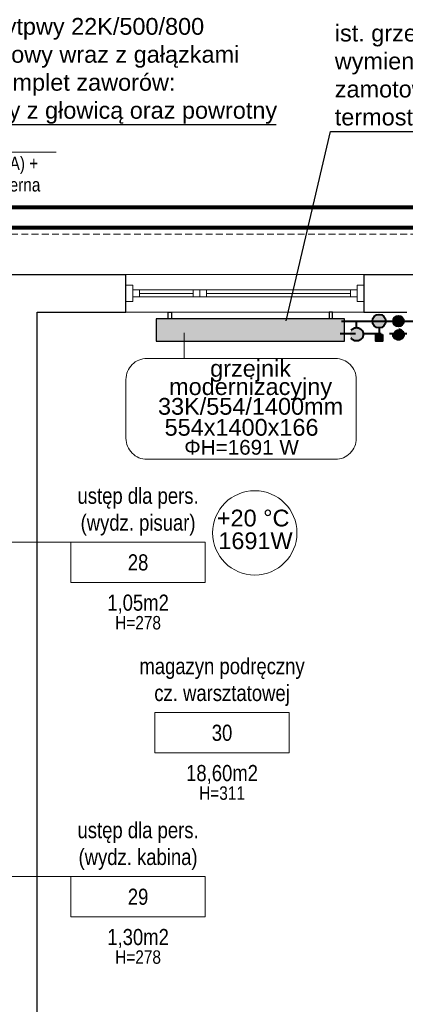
# Model space of a CAD drawing. Header units: millimetres. Extents: x 58673 to 77132, y 78327 to 116111.
# Tile 51 of 61: x 71966 to 72253, y 91438 to 92171. Entities that reach past the tile are written whole.
import ezdxf
from ezdxf import colors
from ezdxf.entities.mleader import LeaderData, LeaderLine
from ezdxf.enums import TextEntityAlignment as Align
from ezdxf.lldxf.tags import DXFTag
from ezdxf.math import Vec2, Vec3

# ---------------------------------------------------------------- set-up
doc = ezdxf.new("R2010")
doc.units = ezdxf.units.MM
doc.header["$MEASUREMENT"] = 0
doc.linetypes.add('_xref_ACAD-LSN_dyspozytornia_PW_rzuty_14$0$DASHED', pattern=[19.05, 12.7, -6.35])
doc.linetypes.add('DASHED', pattern=[19.05, 12.7, -6.35])
doc.layers.get('0').update_dxf_attribs({"lineweight": 9})
for name, color, linetype, lineweight in [('_xref_ACAD-LSN_dyspozytornia_PW_rzuty_14$0$A okna wyposazenie', 250, 'Continuous', 9), ('_xref_ACAD-LSN_dyspozytornia_PW_rzuty_14$0$A okna zewnetrzne', 250, 'Continuous', 9), ('_xref_ACAD-LSN_dyspozytornia_PW_rzuty_14$0$A opis', 250, 'Continuous', 13), ('_xref_ACAD-LSN_dyspozytornia_PW_rzuty_14$0$A opis pom', 250, 'Continuous', 9), ('_xref_ACAD-LSN_dyspozytornia_PW_rzuty_14$0$A opis pom pow', 250, 'Continuous', 9), ('_xref_ACAD-LSN_dyspozytornia_PW_rzuty_14$0$A opis technologia', 250, 'Continuous', 13), ('_xref_ACAD-LSN_dyspozytornia_PW_rzuty_14$0$A widok wyżej', 250, '_xref_ACAD-LSN_dyspozytornia_PW_rzuty_14$0$DASHED', 9), ('_xref_ACAD-LSN_dyspozytornia_PW_rzuty_14$0$A zakres', 250, 'Continuous', 13), ('_xref_ACAD-LSN_dyspozytornia_PW_rzuty_14$0$A-Wall', 250, 'Continuous', 25), ('_xref_ACAD-LSN_dyspozytornia_PW_rzuty_14$0$IS grzejniki', 8, 'Continuous', 9), ('FL_co_powrót', 5, 'DASHED', 40), ('FL_co_zasilanie', 1, 'Continuous', 40), ('FL_opis_co', 7, 'Continuous', 25), ('xref', 8, 'Continuous', 9)]:
    doc.layers.add(name, color=color, linetype=linetype, lineweight=lineweight)
doc.layers.add('IS_Grzejnik_etykieta', color=7, linetype='Continuous', lineweight=5, true_color=0x000000)
doc.layers.add('IS_Room (Automatic)', color=7, linetype='Continuous', lineweight=5, true_color=0x000000)
doc.layers.add('IS_Grzejniki_Plan_rzut', color=7, linetype='SOLID', true_color=0x000000)
doc.styles.add('_xref_ACAD-LSN_dyspozytornia_PW_rzuty_14$0$Standard', font='ARIALN.TTF')
doc.styles.add('_xref_ACAD-LSN_dyspozytornia_PW_rzuty_14$0$STYL ASA', font='ARIALN.TTF')
doc.styles.add('Arial_____', font='arial.ttf')
doc.styles.get("Standard").update_dxf_attribs({"font": 'arial.ttf'})
tags = doc.linetypes.add('SOLID', pattern=[10, 10, 0]).pattern_tags.tags
tags[6:7] = [DXFTag(74, 4), DXFTag(75, 0), DXFTag(340, '0'), DXFTag(46, 0.0), DXFTag(50, 0.0), DXFTag(44, 0.0), DXFTag(45, 0.0)]
tags[4:5] = [DXFTag(74, 4), DXFTag(75, 0), DXFTag(340, '0'), DXFTag(46, 0.0), DXFTag(50, 0.0), DXFTag(44, 0.0), DXFTag(45, 0.0)]
doc.dimstyles.get("Standard").update_dxf_attribs({"dimtxt": 0.18, "dimasz": 0.18, "dimexe": 0.18, "dimexo": 0.0625, "dimgap": 0.09, "dimtad": 0, "dimtih": 1, "dimtoh": 1, "dimdec": 4, "dimzin": 0, "dimdsep": 46, "dimtxsty": 'Standard', "dimcen": 0.09, "dimadec": 0, "dimazin": 0, "dimtfac": 1, "dimtdec": 4, "dimtofl": 0, "dimtmove": 0, "dimatfit": 3, "dimfxl": 1, "dimtolj": 1, "dimtzin": 0, "dimarcsym": 0})

# ---------------------------------------------------------------- blocks, each defined once
blk = doc.blocks.new('_xref_ACAD-LSN_dyspozytornia_PW_rzuty_14$0$blok do okna')
for points in [[(28.5, 2.5), (33.5, 2.5), (33.5, -2.5), (28.5, -2.5)], [(33.5, 2.5), (38.5, 2.5), (38.5, -2.5), (33.5, -2.5)]]:
    blk.add_lwpolyline(points, close=True)
for points in [[(-78.5, 0), (28.5, 0)], [(38.5, 0), (78.5, 0)]]:
    blk.add_lwpolyline(points)
blk = doc.blocks.new('_xref_ACAD-LSN_dyspozytornia_PW_rzuty_14$0$tag wn')
blk.add_lwpolyline([(-25, -7.5), (25, -7.5), (25, 7.5), (-25, 7.5)], close=True)
at = {"style": '_xref_ACAD-LSN_dyspozytornia_PW_rzuty_14$0$STYL ASA'}
blk.add_attdef('ROOM:NO', text='', height=6, dxfattribs=at).set_placement((0, 0), align=Align.MIDDLE_CENTER)
at = {"layer": '_xref_ACAD-LSN_dyspozytornia_PW_rzuty_14$0$A opis pom pow', "style": '_xref_ACAD-LSN_dyspozytornia_PW_rzuty_14$0$STYL ASA'}
blk.add_attdef('ROOM:AREA', text='', height=6, dxfattribs=at).set_placement((0, -15), align=Align.MIDDLE_CENTER)
blk = doc.blocks.new('zawór ts')
h = blk.add_hatch(color=256)
h.paths.add_polyline_path([(5, 0, 1), (-5, 0)])
edge = h.paths.add_edge_path()
edge.add_spline(control_points=[(-3.23, -3.82), (-1.08, -3.82), (1.08, -3.82), (3.23, -3.82)], knot_values=[0.691218, 0.691218, 0.691218, 0.691218, 0.820959, 0.820959, 0.820959, 0.820959], degree=3, periodic=0)
edge.add_arc((0, 0), 5, 310.18586, 360)
edge.add_line((5, 0), (-5, 0))
edge.add_arc((0, 0), 5, 180, 229.81414)
edge = h.paths.add_edge_path()
edge.add_spline(control_points=[(3.23, -3.82), (1.08, -3.82), (-1.08, -3.82), (-3.23, -3.82)], knot_values=[0.691218, 0.691218, 0.691218, 0.691218, 0.820959, 0.820959, 0.820959, 0.820959], degree=3, periodic=0)
edge.add_arc((0, 0), 5, 229.81414, 270)
edge.add_arc((0, 0), 5, 270, 310.18586)
blk.add_hatch(color=256).paths.add_polyline_path([(2.5, -15), (2.5, -10), (-2.5, -10), (-2.5, -15)])
at = {"linetype": 'ByBlock', "lineweight": -2}
blk.add_lwpolyline([(2.5, -10), (2.5, -15), (-2.5, -15), (-2.5, -10)], close=True, dxfattribs=at)
blk.add_polyline3d([(0, -5, 0), (0, -10, 0)], dxfattribs=at)
blk.add_circle((0, 0), 5, dxfattribs=at)
blk = doc.blocks.new('zawór p')
at = {"linetype": 'ByBlock', "lineweight": -2}
h = blk.add_hatch(color=256, dxfattribs=at)
h.paths.add_polyline_path([(-4.93, 0.83), (4.93, 0.83, 0.366406), (0, 5, 0.366406)])
h.paths.add_polyline_path([(4.98, -0.42), (-4.98, -0.42, 0.919375)])
h.paths.add_polyline_path([(5, 0, 0.041508), (4.93, 0.83), (-4.93, 0.83, 0.062557), (-4.98, -0.42), (4.98, -0.42, 0.020994)])
blk.add_polyline3d([(0, 5, 0), (0, 10, 0)], dxfattribs=at)
blk.add_circle((0, 0), 5, dxfattribs=at)
blk = doc.blocks.new('_xref_ACAD-LSN_dyspozytornia_PW_rzuty_14')
at = {"layer": '_xref_ACAD-LSN_dyspozytornia_PW_rzuty_14$0$A okna zewnetrzne', "linetype": 'Continuous', "lineweight": 9}
for p, q in [((72221.68, 91981.22), (72044.68, 91981.22)), ((72054.68, 91964.72), (72054.68, 91969.72)), ((72211.68, 91964.72), (72211.68, 91969.72)), ((72221.68, 91953.22), (72044.68, 91953.22))]:
    blk.add_line(p, q, dxfattribs=at)
for points in [[(72049.68, 91973.22), (72044.68, 91973.22), (72044.68, 91961.22), (72049.68, 91961.22)], [(72216.68, 91964.72), (72216.68, 91969.72), (72049.68, 91969.72), (72049.68, 91964.72)], [(72216.68, 91973.22), (72221.68, 91973.22), (72221.68, 91961.22), (72216.68, 91961.22)]]:
    blk.add_lwpolyline(points, close=True, dxfattribs=at)
at = {"layer": '_xref_ACAD-LSN_dyspozytornia_PW_rzuty_14$0$A opis pom'}
for points in [[(72003.68, 91781.86), (71941.18, 91781.86)], [(72003.68, 91532.85), (71941.18, 91532.85)]]:
    blk.add_lwpolyline(points, dxfattribs=at)
at = {"layer": '_xref_ACAD-LSN_dyspozytornia_PW_rzuty_14$0$A widok wyżej', "linetype": '_xref_ACAD-LSN_dyspozytornia_PW_rzuty_14$0$DASHED', "lineweight": 9, "ltscale": 0.2}
for p, q in [((72221.68, 91981.22), (72044.68, 91981.22)), ((72044.68, 91953.22), (72221.68, 91953.22))]:
    blk.add_line(p, q, dxfattribs=at)
at = {"layer": '_xref_ACAD-LSN_dyspozytornia_PW_rzuty_14$0$A widok wyżej', "ltscale": 0.4}
blk.add_lwpolyline([(65352.68, 92011.22), (72855.68, 92011.22)], dxfattribs=at)
at = {"layer": '_xref_ACAD-LSN_dyspozytornia_PW_rzuty_14$0$A zakres', "linetype": '_xref_ACAD-LSN_dyspozytornia_PW_rzuty_14$0$DASHED', "transparency": 33554623, "const_width": 3}
for points in [[(67446.18, 92031.22), (67446.18, 90639.22), (72869.68, 90639.22), (72869.68, 92031.22)], [(69888.68, 91499.22), (69888.68, 92016.22), (72859.68, 92016.22), (72859.68, 90654.22), (70481.68, 90654.22), (70481.68, 91280.38), (70101.18, 91280.22), (70101.18, 91499.22)]]:
    blk.add_lwpolyline(points, close=True, dxfattribs=at)
at = {"layer": '_xref_ACAD-LSN_dyspozytornia_PW_rzuty_14$0$A-Wall', "linetype": 'Continuous', "lineweight": 25}
for p, q in [((71921.68, 91981.22), (72044.68, 91981.22)), ((72044.68, 91953.22), (72044.68, 91981.22)), ((72221.68, 91981.22), (72342.68, 91981.22)), ((72221.68, 91981.22), (72221.68, 91953.22)), ((71978.68, 91953.22), (72044.68, 91953.22)), ((71978.68, 91395.22), (71978.68, 91953.22)), ((72221.68, 91953.22), (72253.68, 91953.22))]:
    blk.add_line(p, q, dxfattribs=at)
at = {"layer": '_xref_ACAD-LSN_dyspozytornia_PW_rzuty_14$0$IS grzejniki'}
for p, q in [((72076, 91948.22), (72076, 91953.22)), ((72076, 91953.22), (72078.5, 91953.22)), ((72078.5, 91953.22), (72078.5, 91948.22)), ((72198.5, 91953.22), (72196, 91953.22)), ((72196, 91953.22), (72196, 91948.22)), ((72198.5, 91948.22), (72198.5, 91953.22)), ((72207.25, 91948.22), (72067.25, 91948.22)), ((72067.25, 91948.22), (72067.25, 91931.62)), ((72207.25, 91931.62), (72207.25, 91948.22)), ((72067.25, 91931.62), (72207.25, 91931.62))]:
    blk.add_line(p, q, dxfattribs=at)
at = {"layer": '_xref_ACAD-LSN_dyspozytornia_PW_rzuty_14$0$A okna zewnetrzne', "linetype": 'Continuous', "lineweight": 9, "rotation": 180}
blk.add_blockref('_xref_ACAD-LSN_dyspozytornia_PW_rzuty_14$0$blok do okna', (72133.18, 91967.22), dxfattribs=at)
at = {"layer": '_xref_ACAD-LSN_dyspozytornia_PW_rzuty_14$0$A opis pom', "linetype": 'Continuous', "lineweight": 9, "xscale": 2, "yscale": 2, "zscale": 2}
for p, values in [((72053.68, 91766.86), {'ROOM:NO': '28', 'ROOM:AREA': '1,05m2'}), ((72116.18, 91639.98), {'ROOM:NO': '30', 'ROOM:AREA': '18,60m2'}), ((72053.68, 91517.85), {'ROOM:NO': '29', 'ROOM:AREA': '1,30m2'})]:
    blk.add_blockref('_xref_ACAD-LSN_dyspozytornia_PW_rzuty_14$0$tag wn', p, dxfattribs=at).add_auto_attribs(values)
at = {"layer": '_xref_ACAD-LSN_dyspozytornia_PW_rzuty_14$0$A opis', "linetype": 'Continuous', "lineweight": 9, "char_height": 10, "attachment_point": 5, "style": '_xref_ACAD-LSN_dyspozytornia_PW_rzuty_14$0$Standard'}
for s, insert in [('\\A1;\\pxqc;H=278', (72053.68, 91721.86)), ('\\A1;\\pxqc;H=311', (72116.18, 91594.98)), ('\\A1;\\pxqc;H=278', (72053.68, 91472.85))]:
    blk.add_mtext_dynamic_manual_height_columns(s, width=72.7481, gutter_width=1, heights=[0], dxfattribs=dict(at, insert=insert))
at = {"layer": '_xref_ACAD-LSN_dyspozytornia_PW_rzuty_14$0$A opis technologia', "char_height": 12, "attachment_point": 8, "style": '_xref_ACAD-LSN_dyspozytornia_PW_rzuty_14$0$STYL ASA'}
for s, width, insert in [('ustęp dla pers.\\P(wydz. pisuar)', 131.3203, (72053.68, 91786.86)), ('magazyn podręczny cz. warsztatowej', 127.1956, (72116.18, 91659.98)), ('ustęp dla pers.\\P(wydz. kabina)', 131.3203, (72053.68, 91537.85))]:
    blk.add_mtext_dynamic_manual_height_columns(s, width=width, gutter_width=1, heights=[0], dxfattribs=dict(at, insert=insert))
at = {"layer": '_xref_ACAD-LSN_dyspozytornia_PW_rzuty_14$0$A okna wyposazenie', "linetype": 'Continuous', "lineweight": 9}
ml = blk.add_multileader_mtext('Standard', dxfattribs=at)
ml.set_content('wyp. w rolety zacieniające (A) + folia nieprzezierna', color=256, style='_xref_ACAD-LSN_dyspozytornia_PW_rzuty_14$0$STYL ASA')
ml.set_leader_properties()
ml.build(insert=Vec2(0, 0))
ml.multileader.update_dxf_attribs({"text_left_attachment_type": 6, "text_right_attachment_type": 6, "dogleg_length": 3, "arrow_head_size": 15})
ctx = ml.context
ctx.base_point, ctx.char_height, ctx.arrow_head_size, ctx.landing_gap_size, ctx.plane_origin = Vec3(71878, 92072.3), 10, 15, 10, Vec3(71593.81, 92550.69)
ctx.left_attachment, ctx.right_attachment = 6, 6
notes = []
notes.append((ctx, [(0, (1, 1, 0), (71873.01, 92072.3), (1, 0), 4.99, [(0, [(71858.18, 91981.22)], 0, [])])]))
ctx.mtext.insert, ctx.mtext.width, ctx.mtext.line_spacing_factor, ctx.mtext.flow_direction = Vec3(71888, 92085.08), 103.629, 0.96, 5
for ctx, leaders in notes:
    for number, flags, end, landing, length, lines in leaders:
        leader = LeaderData()
        leader.index, (leader.has_last_leader_line, leader.has_dogleg_vector, leader.attachment_direction) = number, flags
        leader.last_leader_point, leader.dogleg_vector, leader.dogleg_length = Vec3(end), Vec3(landing), length
        for number, points, colour, breaks in lines:
            line = LeaderLine()
            line.index, line.vertices, line.color, line.breaks = number, Vec3.list(points), colors.encode_raw_color(colour), breaks
            leader.lines.append(line)
        ctx.leaders.append(leader)

msp = doc.modelspace()

# ---------------------------------------------------------------- block references
at = {"layer": 'xref'}
msp.add_blockref('_xref_ACAD-LSN_dyspozytornia_PW_rzuty_14', (0, 0), dxfattribs=at)

# ---------------------------------------------------------------- next in the draw order: hatches: boundary and pattern name
at = {"layer": 'FL_co_powrót'}
msp.add_hatch(color=256, dxfattribs=at).paths.add_polyline_path([(72243.5, 91936.507, -1), (72251.5, 91936.507, -1)])
at = {"layer": 'FL_co_zasilanie'}
msp.add_hatch(color=256, dxfattribs=at).paths.add_polyline_path([(72243.5, 91946.507, -1), (72251.5, 91946.507, -1)])
at = {"layer": 'IS_Grzejniki_Plan_rzut'}
msp.add_hatch(color=8, dxfattribs=at).paths.add_polyline_path([(72207.25, 91948.22), (72067.25, 91948.22), (72067.25, 91931.62), (72207.25, 91931.62)])

# ---------------------------------------------------------------- next in the draw order: linework, layer by layer
at = {"layer": 'FL_co_powrót'}
msp.add_line((72387, 91936.944), (72204, 91936.944), dxfattribs=at)
msp.add_circle((72247.5, 91936.507), 4, dxfattribs=at)
at = {"layer": 'FL_co_zasilanie'}
msp.add_line((72205.145, 91946.507), (72386, 91946.507), dxfattribs=at)
msp.add_circle((72247.5, 91946.507), 4, dxfattribs=at)
at = {"layer": 'IS_Grzejnik_etykieta'}
msp.add_line((72088.083, 91918.738), (72088.083, 91937.72), dxfattribs=at)
msp.add_lwpolyline([(72060.303, 91843.65), (72200.515, 91843.65, 0.4142136), (72216.14, 91859.275), (72216.14, 91903.113, 0.4142136), (72200.515, 91918.738), (72060.303, 91918.738, 0.4142136), (72044.678, 91903.113), (72044.678, 91859.275, 0.4142136)], format="xyb", close=True, dxfattribs=at)
at = {"layer": 'IS_Grzejniki_Plan_rzut', "lineweight": 30}
for p, q in [((72076, 91948.22), (72076, 91953.22)), ((72076, 91953.22), (72078.5, 91953.22)), ((72078.5, 91953.22), (72078.5, 91948.22)), ((72198.5, 91953.22), (72196, 91953.22)), ((72196, 91953.22), (72196, 91948.22)), ((72198.5, 91948.22), (72198.5, 91953.22)), ((72207.25, 91948.22), (72067.25, 91948.22)), ((72067.25, 91948.22), (72067.25, 91931.62)), ((72207.25, 91931.62), (72207.25, 91948.22)), ((72207.25, 91948.22), (72207.25, 91948.22)), ((72067.25, 91931.62), (72207.25, 91931.62))]:
    msp.add_line(p, q, dxfattribs=at)
at = {"layer": 'IS_Room (Automatic)'}
msp.add_circle((72140.569, 91788.854, -313), 31.395, dxfattribs=at)

# ---------------------------------------------------------------- next in the draw order: block references
at = {"layer": 'FL_co_powrót'}
msp.add_blockref('zawór p', (72216.296, 91936.742), dxfattribs=at)
at = {"layer": 'FL_co_zasilanie'}
msp.add_blockref('zawór ts', (72233.056, 91946.507), dxfattribs=at)

# ---------------------------------------------------------------- next in the draw order: texts
at = {"layer": 'FL_opis_co', "char_height": 12.5, "attachment_point": 7}
for s, insert in [('\\fArial|b0|i0|c238;ist. grzejnik płytpwy 22K/500/800\\Pwymienić na nowy wraz z gałązkami \\Pzamotować komplet zaworów: \\Ptermostatyczny z głowicą oraz powrotny', (71848.6, 92093.5)), ('\\fArial|b0|i0|c238;ist. grzejnik członowy (3 człony)\\Pwymienić na nowy wraz z gałązkami \\Pzamotować komplet zaworów: \\Ptermostatyczny z głowicą oraz powrotny', (72200.1, 92088.5))]:
    msp.add_mtext(s, dxfattribs=dict(at, insert=insert))
at = {"layer": 'IS_Grzejnik_etykieta', "color": 18, "true_color": 0x000000, "transparency": 33554687, "style": 'Arial_____'}
for s, p in [('grzejnik', (72137.431, 91901.308)), ('modernizacyjny', (72137.431, 91887.749)), ('33K/554/1400mm', (72137.431, 91873.065))]:
    msp.add_text(s, height=12.5, dxfattribs=at).set_placement(p, align=Align.BOTTOM_CENTER)
for s, height, p in [('554x1400x166', 12.5, (72130.706, 91873.689)), ('ΦH=1691 W', 11, (72130.706, 91858.064))]:
    msp.add_text(s, height=height, dxfattribs=at).set_placement(p, align=Align.TOP_CENTER)
at = {"layer": 'IS_Room (Automatic)', "color": 18, "true_color": 0x000000, "transparency": 33554687, "style": 'Arial_____'}
for s, p in [('+20 °C', (72139.349, 91799.875, -313)), ('1691W', (72141.077, 91782.964, -313))]:
    msp.add_text(s, height=12.5, dxfattribs=at).set_placement(p, align=Align.MIDDLE_CENTER)

# ---------------------------------------------------------------- next in the draw order: leaders
at = {"layer": 'FL_opis_co', "annotation_type": 0, "has_hookline": 1, "hookline_direction": 0, "text_width": 307.9}
for points in [[(71812.5, 91951.67), (71845.475, 92092.875), (71847.975, 92092.875)], [(72164, 91946.67), (72196.975, 92087.875), (72199.475, 92087.875)]]:
    msp.add_leader(points, dimstyle='Standard', override={"dimtxt": 2.5, "dimasz": 2.5, "dimexe": 1.25, "dimexo": 0.625, "dimgap": 0.625, "dimtad": 1, "dimtih": 0, "dimtoh": 0, "dimdec": 2, "dimzin": 8, "dimdsep": 44, "dimcen": 2.5, "dimtdec": 2, "dimtofl": 1, "dimldrblk": 'None', "dimtolj": 0, "dimtzin": 8}, dxfattribs=at)

doc.saveas('drawing.dxf')
